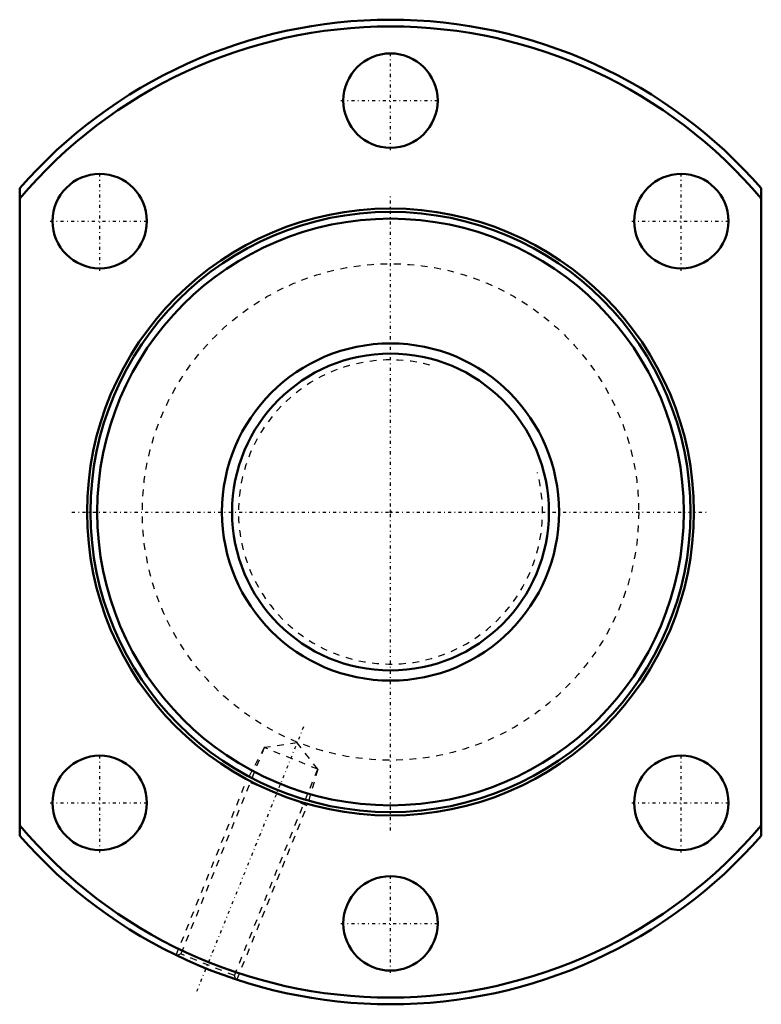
# Model space of a CAD drawing. Header units: millimetres. Extents: x -55 to 55, y -73 to 73.
import ezdxf

# ---------------------------------------------------------------- set-up
doc = ezdxf.new("R2010")
doc.units = ezdxf.units.MM
doc.linetypes.add('Center', pattern=[1.5, 0.45, -0.5, 0.05, -0.5])
doc.linetypes.add('Dashed', pattern=[2, 1, -1])
for name, color, linetype, lineweight in [('2d ConnectionPoints', 7, 'Continuous', 50), ('AM_0', 7, 'Continuous', 50), ('AM_5', 3, 'Continuous', 25), ('AM_7', 7, 'Center', 25), ('AM_9', 6, 'Dashed', 25)]:
    doc.layers.add(name, color=color, linetype=linetype, lineweight=lineweight)

# ---------------------------------------------------------------- blocks, each defined once
blk = doc.blocks.new('1_NRR000SBK5030_7_6Nut_0_in_SBK5030_7_6RRG0_169LC0_0000__2')
at = {"layer": 'AM_0'}
for p, q in [((-55, -48), (-55, 48)), ((55, 48), (55, -48))]:
    blk.add_line(p, q, dxfattribs=at)
for centre, radius in [((0, 61), 7), ((-43.13, 43.13), 7), ((43.13, 43.13), 7), ((0, 0), 45), ((0, 0), 44.5), ((0, 0), 43.5), ((-43.13, -43.13), 7), ((43.13, -43.13), 7), ((0, -61), 7)]:
    blk.add_circle(centre, radius, dxfattribs=at)
for radius, start, end in [(73, 41.1121, 138.8879), (72, 40.1918, 139.8082), (72, 220.1918, 319.8082), (73, 221.1121, 318.8879)]:
    blk.add_arc((0, 0), radius, start, end, dxfattribs=at)
at = {"layer": 'AM_5', "linetype": 'Dashed'}
for p, q in [((-18.73, -34.93), (-21.37, -39.9)), ((-10.79, -38.14), (-12.35, -43.55)), ((-31.8, -65.71), (-21.37, -39.9)), ((-12.35, -43.55), (-21.37, -39.9)), ((-22.78, -69.36), (-12.35, -43.55))]:
    blk.add_line(p, q, dxfattribs=at)
at = {"layer": 'AM_7'}
for p, q in [((0, 53.65), (0, 68.35)), ((-7.35, 61), (7.35, 61)), ((-43.13, 35.78), (-43.13, 50.48)), ((43.13, 35.78), (43.13, 50.48)), ((0, -47.25), (0, 47.25)), ((-50.48, 43.13), (-35.78, 43.13)), ((35.78, 43.13), (50.48, 43.13)), ((-47.25, 0), (47.25, 0)), ((-28.71, -71.05), (-12.68, -31.38)), ((-43.13, -50.48), (-43.13, -35.78)), ((43.13, -50.48), (43.13, -35.78)), ((-50.48, -43.13), (-35.78, -43.13)), ((35.78, -43.13), (50.48, -43.13)), ((0, -68.35), (0, -53.65)), ((-7.35, -61), (7.35, -61))]:
    blk.add_line(p, q, dxfattribs=at)
at = {"layer": 'AM_9'}
for p, q in [((-18.73, -34.93), (-31.1, -65.54)), ((-13.83, -34.24), (-18.73, -34.93)), ((-10.79, -38.14), (-18.73, -34.93)), ((-10.79, -38.14), (-13.83, -34.24)), ((-23.16, -68.75), (-10.79, -38.14)), ((-31.1, -65.54), (-31.65, -65.77)), ((-23.16, -68.75), (-31.1, -65.54)), ((-22.92, -69.31), (-23.16, -68.75))]:
    blk.add_line(p, q, dxfattribs=at)
blk.add_circle((0, 0), 36.81, dxfattribs=at)
blk = doc.blocks.new('2_NRR000SBK5030_7_60Shaft_0_in_SBK5030_7_6RRG0_169LC0_0000__2')
at = {"layer": 'AM_0'}
for radius in [25, 23.5]:
    blk.add_circle((0, 0), radius, dxfattribs=at)
at = {"layer": 'AM_5', "linetype": 'Dashed'}
blk.add_arc((0, 0), 22.55, 75, 15, dxfattribs=at)

msp = doc.modelspace()

# ---------------------------------------------------------------- linework, layer by layer
at = {"layer": '2d ConnectionPoints'}
msp.add_point((0, 0), dxfattribs=at)

# ---------------------------------------------------------------- block references
for name in ['1_NRR000SBK5030_7_6Nut_0_in_SBK5030_7_6RRG0_169LC0_0000__2', '2_NRR000SBK5030_7_60Shaft_0_in_SBK5030_7_6RRG0_169LC0_0000__2']:
    msp.add_blockref(name, (0, 0))

doc.saveas('drawing.dxf')
